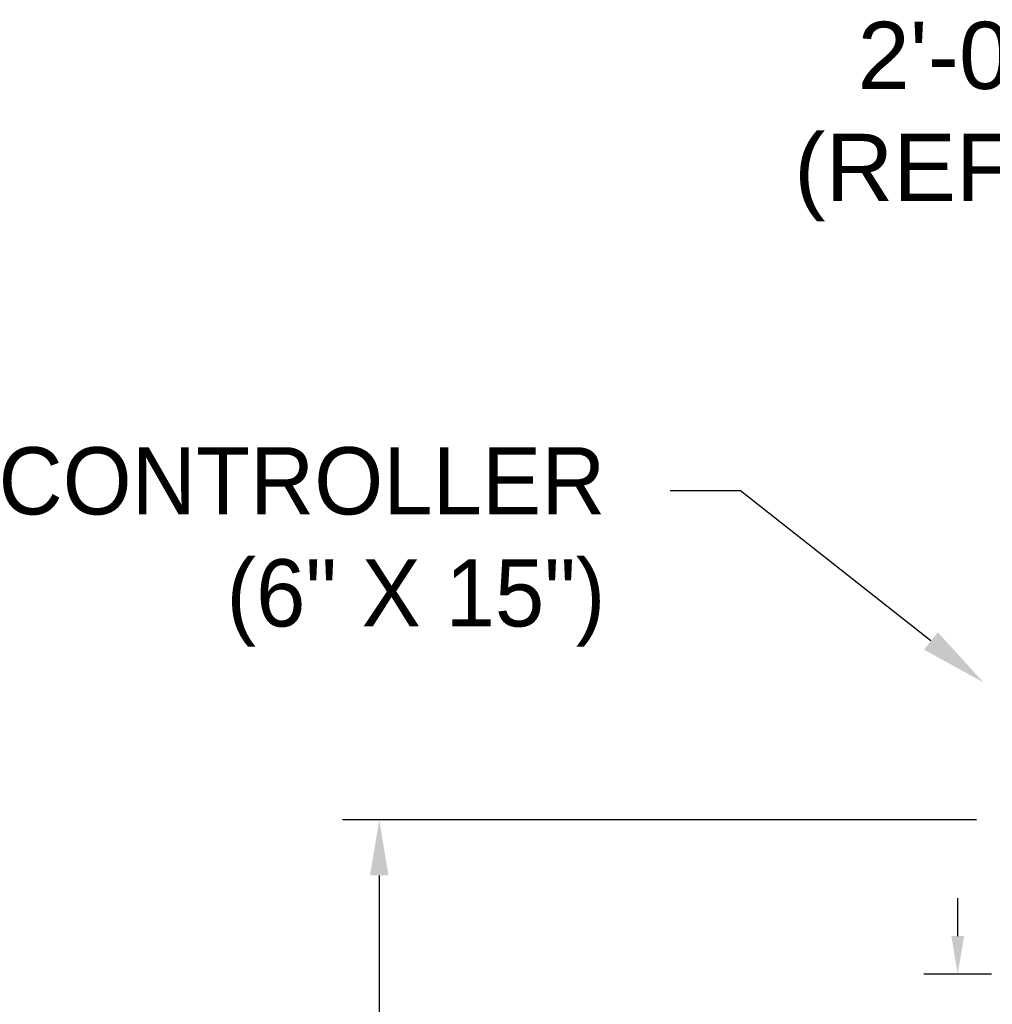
# Model space of a CAD drawing. Header units: inches. Extents: x 170 to 312, y 215 to 248.
# Tile 4 of 256: x 174.89 to 176.25, y 222.17 to 223.55. Entities that reach past the tile are written whole.
import ezdxf
from ezdxf import colors
from ezdxf.entities.mleader import LeaderData, LeaderLine
from ezdxf.math import Vec2, Vec3

# ---------------------------------------------------------------- set-up
doc = ezdxf.new("R2010")
doc.units = ezdxf.units.IN
doc.header["$LTSCALE"] = 0.25
doc.header["$MEASUREMENT"] = 0
doc.layers.add('ANNOTATIONS', color=1, linetype='Continuous')
doc.styles.add('ARIAL', font='arial.ttf', dxfattribs={"height": 0.09375})

msp = doc.modelspace()

# ---------------------------------------------------------------- linework, layer by layer
at = {"layer": 'ANNOTATIONS'}
for p, q in [((176.228, 222.42941), (175.34401, 222.42941)), ((175.3951, 222.35175), (175.3951, 221.55133)), ((176.20184, 222.26716), (176.20184, 222.3203)), ((176.24897, 222.21402), (176.15471, 222.21402))]:
    msp.add_line(p, q, dxfattribs=at)
for points in [[(175.40805, 222.35175), (175.38216, 222.35175), (175.3951, 222.42941)], [(176.21069, 222.26716), (176.19298, 222.26716), (176.20184, 222.21402)]]:
    msp.add_solid(points, dxfattribs=at)

# ---------------------------------------------------------------- texts
at = {"layer": 'ANNOTATIONS', "insert": (176.32292, 223.40353), "char_height": 0.09375, "attachment_point": 6, "style": 'ARIAL'}
msp.add_mtext('2\'-0"\\P(REF)', dxfattribs=at)

# ---------------------------------------------------------------- leaders
at = {"layer": 'ANNOTATIONS'}
ml = msp.add_multileader_mtext('Standard', dxfattribs=at)
ml.set_content('CONTROLLER \\P(6" X 15")', color=256, style='ARIAL')
ml.set_leader_properties()
ml.build(insert=Vec2(0, 0))
ml.multileader.update_dxf_attribs({"dogleg_length": 0.36, "arrow_head_size": 0.09375})
ctx = ml.context
ctx.base_point, ctx.char_height, ctx.arrow_head_size, ctx.landing_gap_size, ctx.plane_origin = Vec3(174.73384, 222.88849), 0.09375, 0.09375, 0.09, Vec3(176.58579, 222.45526)
ctx.text_align_type = 2
notes = []
notes.append((ctx, [(0, (1, 1, 0), (175.89871, 222.88849), (-1, 0), 0.09796, [(0, [(176.23809, 222.62085)], 0, [])])]))
ctx.mtext.insert, ctx.mtext.alignment, ctx.mtext.flow_direction = Vec3(175.71076, 222.94915), 3, 5
for ctx, leaders in notes:
    for number, flags, end, landing, length, lines in leaders:
        leader = LeaderData()
        leader.index, (leader.has_last_leader_line, leader.has_dogleg_vector, leader.attachment_direction) = number, flags
        leader.last_leader_point, leader.dogleg_vector, leader.dogleg_length = Vec3(end), Vec3(landing), length
        for number, points, colour, breaks in lines:
            line = LeaderLine()
            line.index, line.vertices, line.color, line.breaks = number, Vec3.list(points), colors.encode_raw_color(colour), breaks
            leader.lines.append(line)
        ctx.leaders.append(leader)

doc.saveas('drawing.dxf')
